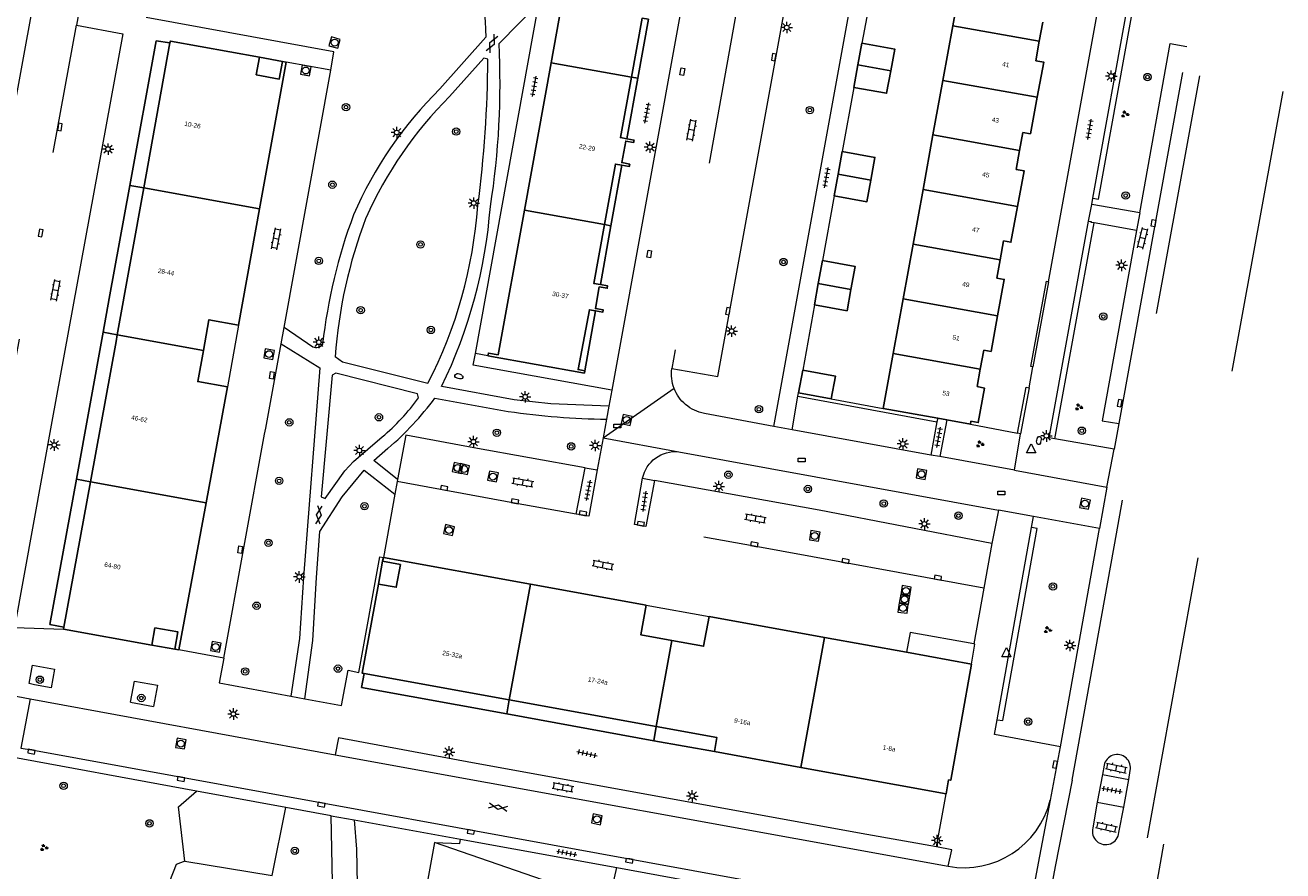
# Model space of a CAD drawing. Extents: x 131101 to 132041, y 397511 to 398853.
# Tile 50 of 80: x 131716 to 131853, y 398114 to 398206. Entities that reach past the tile are written whole.
import ezdxf
from ezdxf.enums import TextEntityAlignment as Align

# ---------------------------------------------------------------- set-up
doc = ezdxf.new("R2010")
doc.units = 0
doc.linetypes.add('DGN Style 2', pattern=[51.514866, 30.90892, -20.605946])
doc.layers.add('_vervallen situatie', color=250, linetype='Continuous', lineweight=9, plot=False)
for name, color, linetype, lineweight in [('gg-afsc-erfafscheiding', 250, 'Continuous', 9), ('gg-afsc-hekwerk', 250, 'Continuous', 9), ('gg-afsc-muur', 250, 'Continuous', 9), ('gg-bbg-bijgebouw', 10, 'Continuous', 25), ('gg-bbg-hoofdgebouw', 10, 'Continuous', 25), ('gg-bbg-onder overbouw', 10, 'Continuous', 25), ('gg-bbg-pand overbouw', 10, 'DGN Style 2', 25), ('gg-bbg-tussenscheiding', 10, 'Continuous', 25), ('gg-bbg-tussenscheiding niveau 01', 10, 'Continuous', 25), ('gg-knt-verharding', 250, 'Continuous', 9), ('gg-knt-verharding nz', 250, 'DGN Style 2', 9), ('gt-grn-groengrens', 250, 'Continuous', 9), ('gt-grn-weggrens', 250, 'Continuous', 9), ('gt-symb-boom', 250, 'Continuous', 9), ('gt-symb-brandkraan', 250, 'Continuous', 9), ('gt-symb-gesloten verharding', 250, 'Continuous', 9), ('gt-symb-groenvak', 250, 'Continuous', 9), ('gt-symb-klinker verharding', 250, 'Continuous', 9), ('gt-symb-kolk', 250, 'Continuous', 9), ('gt-symb-kolk center center', 250, 'Continuous', 9), ('gt-symb-lichtmast', 250, 'Continuous', 9), ('gt-symb-rioolschacht', 250, 'Continuous', 9), ('gt-symb-tegel verharding', 250, 'Continuous', 9), ('gt-symb-waterafsluiter', 250, 'Continuous', 9), ('X-AL-huisnummers', 2, 'Continuous', 25)]:
    doc.layers.add(name, color=color, linetype=linetype, lineweight=lineweight)
doc.styles.add('CS Annotative', font='arial.ttf')

# ---------------------------------------------------------------- blocks, each defined once
blk = doc.blocks.new('gt0-LMAST')
at = {"layer": 'gt-symb-lichtmast'}
for p, q in [((-0.18, 0.17), (-0.45, 0.44)), ((-0.01, 0.25), (-0.01, 0.62)), ((0.17, 0.17), (0.44, 0.44)), ((-0.26, 0), (-0.63, 0)), ((-0.18, -0.18), (-0.45, -0.45)), ((-0.01, -0.25), (-0.01, -0.63)), ((0.44, -0.45), (0.17, -0.18)), ((0.24, 0), (0.62, 0))]:
    blk.add_line(p, q, dxfattribs=at)
blk.add_circle((-0.01, 0), 0.25, dxfattribs=at)
blk = doc.blocks.new('gt0-GRVAK')
at = {"layer": 'gt-symb-groenvak'}
for p, q in [((-0.11, 0.19), (-0.23, 0.24)), ((-0.18, 0.15), (0.09, 0.15)), ((-0.09, 0.21), (-0.16, 0.32)), ((-0.05, 0.21), (-0.05, 0.39)), ((0, 0.21), (0.06, 0.32)), ((0.02, 0.19), (0.13, 0.24)), ((0.26, -0.05), (0.2, 0.06)), ((0.3, -0.05), (0.3, 0.13)), ((0.35, -0.05), (0.41, 0.06)), ((-0.24, -0.23), (-0.36, -0.18)), ((-0.32, -0.26), (-0.05, -0.26)), ((-0.23, -0.21), (-0.29, -0.09)), ((-0.18, -0.2), (-0.18, -0.02)), ((-0.14, -0.21), (-0.07, -0.09)), ((-0.12, -0.23), (0, -0.18)), ((0.24, -0.07), (0.12, -0.02)), ((0.17, -0.11), (0.44, -0.11)), ((0.37, -0.07), (0.49, -0.02))]:
    blk.add_line(p, q, dxfattribs=at)
blk = doc.blocks.new('gt0-BOOM')
at = {"layer": 'gt-symb-boom'}
for radius in [0.4, 0.2]:
    blk.add_circle((0, 0), radius, dxfattribs=at)
blk = doc.blocks.new('gt0-RS')
at = {"layer": 'gt-symb-rioolschacht', "flags": 128}
blk.add_lwpolyline([(-0.5, -0.5), (0.5, -0.5), (0.5, 0.5), (-0.5, 0.5), (-0.5, -0.5)], close=True, dxfattribs=at)
at = {"layer": 'gt-symb-rioolschacht'}
blk.add_circle((0, 0), 0.375, dxfattribs=at)
blk = doc.blocks.new('gt0-KOLK')
at = {"layer": 'gt-symb-kolk', "flags": 128}
blk.add_lwpolyline([(0, 0), (0.38, 0), (0.38, 0.4), (-0.38, 0.4), (-0.38, 0), (0, 0)], dxfattribs=at)
blk = doc.blocks.new('gt0-TEG1')
at = {"layer": 'gt-symb-tegel verharding'}
for p, q in [((-1.12, 0), (1.12, 0)), ((-0.9, -0.25), (-0.9, 0.25)), ((-0.45, -0.25), (-0.45, 0.25)), ((0, -0.25), (0, 0.25)), ((0.45, -0.25), (0.45, 0.25)), ((0.9, -0.25), (0.9, 0.25))]:
    blk.add_line(p, q, dxfattribs=at)
blk = doc.blocks.new('gt0-KOLKCC')
at = {"layer": 'gt-symb-kolk center center', "flags": 128}
blk.add_lwpolyline([(-0.38, 0.2), (0.38, 0.2), (0.38, -0.2), (-0.38, -0.2), (-0.38, 0.2)], close=True, dxfattribs=at)
blk = doc.blocks.new('gt0-WAFSL')
at = {"layer": 'gt-symb-waterafsluiter'}
for p, q in [((-0.5, -0.33), (0, 0.67)), ((0, 0.67), (0.5, -0.33)), ((0.5, -0.33), (-0.5, -0.33))]:
    blk.add_line(p, q, dxfattribs=at)
blk = doc.blocks.new('gt0-KL1')
at = {"layer": 'gt-symb-klinker verharding'}
for p, q in [((-1.15, 0.3), (1.15, 0.3)), ((-1, -0.3), (-1, 0.3)), ((-0.5, 0.3), (-0.5, 0.45)), ((0, -0.3), (0, 0.3)), ((0.5, 0.3), (0.5, 0.45)), ((1, -0.3), (1, 0.3)), ((-1.15, -0.3), (1.15, -0.3)), ((-0.5, -0.45), (-0.5, -0.3)), ((0.5, -0.45), (0.5, -0.3))]:
    blk.add_line(p, q, dxfattribs=at)
blk = doc.blocks.new('gt0-GESVH1')
at = {"layer": 'gt-symb-gesloten verharding'}
for p, q in [((-0.99, -0.26), (0.01, 0.24)), ((0.01, -0.26), (-0.99, 0.24)), ((0.01, 0.24), (1.01, -0.26)), ((1.01, 0.24), (0.01, -0.26))]:
    blk.add_line(p, q, dxfattribs=at)
blk = doc.blocks.new('gt0-BR')
at = {"layer": 'gt-symb-brandkraan', "extrusion": (0, 0, -1)}
for centre, radius, start, end in [((0.24, 0), 0.206, 287.5669, 72.4331), ((-0.6, -2.66), 3, 72.4331, 73.108), ((0, -0.69), 0.938, 73.108, 106.892), ((0.6, -2.66), 3, 106.892, 107.5669), ((-0.24, 0), 0.206, 107.5669, 252.433), ((-0.6, 2.66), 3, 286.892, 287.5669), ((0.6, 2.66), 3, 252.433, 253.1079)]:
    blk.add_arc(centre, radius, start, end, dxfattribs=at)
at = {"layer": 'gt-symb-brandkraan'}
blk.add_arc((0, 0.69), 0.938, 253.108, 286.8921, dxfattribs=at)
blk = doc.blocks.new('_vervallen situatie')
at = {"layer": 'gt-symb-brandkraan'}
for p, rotation in [((131763.05, 398168.17), 165.9359632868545), ((131826.07, 398161.21), 79.69002960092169)]:
    blk.add_blockref('gt0-BR', p, dxfattribs=dict(at, rotation=rotation))

msp = doc.modelspace()

# ---------------------------------------------------------------- linework, layer by layer
at = {"layer": 'gg-afsc-erfafscheiding'}
for p, q in [((131808.17, 398211.55), (131806.83, 398204.39)), ((131805.96, 398199.57), (131804.69, 398192.6)), ((131803.83, 398187.78), (131802.54, 398180.76)), ((131831.74, 398184.91), (131831.75, 398184.99)), ((131801.67, 398175.95), (131800.4, 398168.86))]:
    msp.add_line(p, q, dxfattribs=at)
at = {"layer": 'gg-afsc-hekwerk'}
for p, q in [((131739.14, 398173.75), (131737.92, 398167.03)), ((131783.41, 398143.32), (131790.23, 398142.08)), ((131812.06, 398140.35), (131811.67, 398138.2))]:
    msp.add_line(p, q, dxfattribs=at)
at = {"layer": 'gg-afsc-muur'}
for p, q in [((131827.09, 398178.45), (131825.41, 398169.21)), ((131825, 398166.94), (131824.07, 398161.94)), ((131803.5, 398165.75), (131809.15, 398164.69)), ((131824.07, 398161.94), (131823.74, 398162)), ((131818.98, 398139.11), (131812.06, 398140.35))]:
    msp.add_line(p, q, dxfattribs=at)
at = {"layer": 'gg-afsc-muur', "flags": 128}
for points in [[(131825.41, 398169.21), (131825.19, 398169.25), (131826.89, 398178.51), (131827.09, 398178.45)], [(131823.74, 398162), (131824.67, 398167.02), (131825, 398166.94)], [(131818.73, 398136.92), (131819.1, 398139.09), (131818.98, 398139.11)]]:
    msp.add_lwpolyline(points, dxfattribs=at)
at = {"layer": 'gg-bbg-bijgebouw'}
for p, q in [((131806.83, 398204.39), (131806.4, 398202.01)), ((131806.4, 398202.01), (131805.96, 398199.57)), ((131804.69, 398192.6), (131804.25, 398190.13)), ((131804.25, 398190.13), (131803.83, 398187.78)), ((131802.54, 398180.76), (131802.09, 398178.25)), ((131802.09, 398178.25), (131801.67, 398175.95)), ((131800.4, 398168.86), (131799.95, 398166.4)), ((131799.95, 398166.4), (131803.5, 398165.75))]:
    msp.add_line(p, q, dxfattribs=at)
at = {"layer": 'gg-bbg-bijgebouw', "flags": 128}
for points in [[(131806.83, 398204.39), (131810.39, 398203.74), (131809.96, 398201.37)], [(131809.96, 398201.37), (131809.51, 398198.93), (131805.96, 398199.57)], [(131804.69, 398192.6), (131808.24, 398191.96), (131807.8, 398189.49)], [(131807.8, 398189.49), (131807.38, 398187.14), (131803.83, 398187.78)], [(131802.54, 398180.76), (131806.09, 398180.12), (131805.64, 398177.61)], [(131805.64, 398177.61), (131805.22, 398175.31), (131801.67, 398175.95)], [(131803.5, 398165.75), (131803.95, 398168.21), (131800.4, 398168.86)]]:
    msp.add_lwpolyline(points, dxfattribs=at)
at = {"layer": 'gg-bbg-hoofdgebouw'}
for p, q in [((131816.71, 398206.28), (131817.79, 398212.22)), ((131826.47, 398206.67), (131826.1, 398204.59)), ((131815.63, 398200.34), (131816.71, 398206.28)), ((131826.1, 398204.59), (131825.72, 398202.47)), ((131744.31, 398202.31), (131741.42, 398186.37)), ((131743.9, 398202.38), (131744.31, 398202.31)), ((131770.17, 398186.25), (131773.07, 398202.26)), ((131814.55, 398194.41), (131815.63, 398200.34)), ((131813.47, 398188.47), (131814.55, 398194.41)), ((131824.32, 398194.68), (131823.96, 398192.71)), ((131823.96, 398192.71), (131823.6, 398190.67)), ((131812.39, 398182.53), (131813.47, 398188.47)), ((131741.42, 398186.37), (131739.14, 398173.75)), ((131811.31, 398176.59), (131812.39, 398182.53)), ((131822.2, 398182.9), (131821.83, 398180.83)), ((131821.83, 398180.83), (131821.47, 398178.85)), ((131810.23, 398170.65), (131811.31, 398176.59)), ((131820.07, 398171.04), (131819.69, 398168.95)), ((131809.15, 398164.69), (131810.23, 398170.65)), ((131819.69, 398168.95), (131819.35, 398167.06)), ((131737.92, 398167.03), (131735.6, 398154.44)), ((131815.06, 398163.64), (131809.15, 398164.69)), ((131816.04, 398163.46), (131815.06, 398163.64)), ((131818.62, 398163), (131816.04, 398163.46)), ((131818.68, 398163.32), (131818.62, 398163)), ((131735.6, 398154.44), (131732.64, 398138.45)), ((131754.86, 398148.51), (131754.78, 398148.08)), ((131770.82, 398145.61), (131754.86, 398148.51)), ((131783.41, 398143.32), (131770.82, 398145.61)), ((131720.11, 398140.7), (131720.15, 398140.93)), ((131802.76, 398139.81), (131790.23, 398142.08)), ((131729.72, 398138.97), (131720.11, 398140.7)), ((131811.67, 398138.2), (131802.76, 398139.81)), ((131732.21, 398138.53), (131732.64, 398138.45)), ((131818.73, 398136.92), (131811.67, 398138.2)), ((131790.81, 398127.4), (131800.2, 398125.69)), ((131800.2, 398125.69), (131815.99, 398122.82))]:
    msp.add_line(p, q, dxfattribs=at)
at = {"layer": 'gg-bbg-hoofdgebouw', "flags": 128}
for points in [[(131773.07, 398202.26), (131775.92, 398217.99), (131774.83, 398218.18), (131774.88, 398218.47)], [(131731.68, 398204.4), (131731.72, 398204.61), (131741.41, 398202.85)], [(131825.72, 398202.47), (131826.58, 398202.32), (131825.87, 398198.5)], [(131825.87, 398198.5), (131825.13, 398194.54), (131824.32, 398194.68)], [(131780.77, 398191.12), (131781.57, 398190.98), (131781.61, 398191.23), (131780.75, 398191.4), (131781.18, 398193.74), (131782.04, 398193.6), (131782.09, 398193.85), (131781.29, 398194)], [(131823.6, 398190.67), (131824.44, 398190.52), (131823.73, 398186.62)], [(131766.21, 398170.42), (131766.27, 398170.71), (131767.33, 398170.53), (131770.17, 398186.25)], [(131823.73, 398186.62), (131823.02, 398182.74), (131822.2, 398182.9)], [(131777.91, 398175.28), (131778.69, 398175.15), (131778.73, 398175.4), (131777.89, 398175.55), (131778.3, 398177.9), (131779.17, 398177.75), (131779.21, 398178.01), (131778.43, 398178.14)], [(131821.47, 398178.85), (131822.29, 398178.71), (131821.57, 398174.74)], [(131739.14, 398173.75), (131735.91, 398174.33), (131735.31, 398170.99)], [(131821.57, 398174.74), (131820.86, 398170.89), (131820.07, 398171.04)], [(131735.31, 398170.99), (131734.69, 398167.61), (131737.92, 398167.03)], [(131776.74, 398168.79), (131776.69, 398168.53), (131766.21, 398170.42)], [(131819.35, 398167.06), (131820.14, 398166.9), (131819.46, 398163.16), (131818.68, 398163.32)], [(131754.33, 398145.61), (131752.56, 398135.92), (131752.77, 398135.88)], [(131786.2, 398139.48), (131782.83, 398140.09), (131783.41, 398143.32)], [(131790.23, 398142.08), (131789.64, 398138.86), (131786.2, 398139.48)], [(131815.99, 398122.82), (131816.25, 398124.33), (131816.48, 398124.29), (131818.73, 398136.92)]]:
    msp.add_lwpolyline(points, dxfattribs=at)
at = {"layer": 'gg-bbg-onder overbouw'}
for p, q in [((131731.68, 398204.4), (131728.84, 398188.66)), ((131728.84, 398188.66), (131725.95, 398172.69)), ((131723.04, 398156.73), (131720.15, 398140.93)), ((131752.77, 398135.88), (131768.53, 398133.02)), ((131768.53, 398133.02), (131784.5, 398130.12))]:
    msp.add_line(p, q, dxfattribs=at)
at = {"layer": 'gg-bbg-onder overbouw', "flags": 128}
for points in [[(131781.79, 398200.68), (131782.95, 398207.09), (131783.64, 398206.97)], [(131741.41, 398202.85), (131741.05, 398200.95), (131743.55, 398200.48), (131743.9, 398202.38)], [(131781.29, 398194), (131780.6, 398194.12), (131781.79, 398200.68)], [(131778.86, 398184.68), (131780.06, 398191.25), (131780.77, 398191.12)], [(131778.43, 398178.14), (131777.7, 398178.27), (131778.86, 398184.68)], [(131776.74, 398168.79), (131776.01, 398168.92), (131777.23, 398175.41), (131777.91, 398175.28)], [(131725.95, 398172.69), (131725.83, 398171.98), (131723.04, 398156.73)], [(131754.78, 398148.08), (131756.71, 398147.73), (131756.26, 398145.26), (131754.33, 398145.61)], [(131729.72, 398138.97), (131730.05, 398140.85), (131732.55, 398140.41), (131732.21, 398138.53)], [(131784.5, 398130.12), (131791.09, 398128.92), (131790.81, 398127.4)]]:
    msp.add_lwpolyline(points, dxfattribs=at)
at = {"layer": 'gg-bbg-pand overbouw'}
for p, q in [((131783.64, 398206.97), (131782.48, 398200.56)), ((131741.41, 398202.85), (131743.9, 398202.38)), ((131782.48, 398200.56), (131781.29, 398194)), ((131780.77, 398191.12), (131779.58, 398184.55)), ((131779.58, 398184.55), (131778.43, 398178.14)), ((131777.91, 398175.28), (131776.74, 398168.79)), ((131724.43, 398172.97), (131721.52, 398157)), ((131754.33, 398145.61), (131754.78, 398148.08)), ((131729.72, 398138.97), (131732.21, 398138.53)), ((131784.23, 398128.59), (131768.26, 398131.5)), ((131790.81, 398127.4), (131784.23, 398128.59))]:
    msp.add_line(p, q, dxfattribs=at)
at = {"layer": 'gg-bbg-pand overbouw', "flags": 128}
for points in [[(131731.68, 398204.4), (131730.17, 398204.65), (131727.33, 398188.93)], [(131727.33, 398188.93), (131725.09, 398176.62), (131724.43, 398172.97)], [(131721.52, 398157), (131718.64, 398141.2), (131720.15, 398140.93)], [(131768.26, 398131.5), (131752.49, 398134.36), (131752.77, 398135.88)]]:
    msp.add_lwpolyline(points, dxfattribs=at)
at = {"layer": 'gg-bbg-tussenscheiding'}
for p, q in [((131826.1, 398204.59), (131816.71, 398206.28)), ((131781.79, 398200.68), (131773.07, 398202.26)), ((131809.96, 398201.37), (131806.4, 398202.01)), ((131825.87, 398198.5), (131815.63, 398200.34)), ((131823.96, 398192.71), (131814.55, 398194.41)), ((131807.8, 398189.49), (131804.25, 398190.13)), ((131741.42, 398186.37), (131728.84, 398188.66)), ((131823.73, 398186.62), (131813.47, 398188.47)), ((131778.86, 398184.68), (131770.17, 398186.25)), ((131821.83, 398180.83), (131812.39, 398182.53)), ((131805.64, 398177.61), (131802.09, 398178.25)), ((131821.57, 398174.74), (131811.31, 398176.59)), ((131735.31, 398170.99), (131725.95, 398172.69)), ((131819.69, 398168.95), (131810.23, 398170.65)), ((131735.6, 398154.44), (131723.04, 398156.73)), ((131770.82, 398145.61), (131768.53, 398133.02)), ((131802.76, 398139.81), (131800.2, 398125.69)), ((131786.2, 398139.48), (131784.5, 398130.12))]:
    msp.add_line(p, q, dxfattribs=at)
at = {"layer": 'gg-bbg-tussenscheiding niveau 01'}
for p, q in [((131782.48, 398200.56), (131781.79, 398200.68)), ((131728.84, 398188.66), (131727.33, 398188.93)), ((131779.58, 398184.55), (131778.86, 398184.68)), ((131725.95, 398172.69), (131724.43, 398172.97)), ((131723.04, 398156.73), (131721.52, 398157)), ((131768.53, 398133.02), (131768.26, 398131.5)), ((131784.5, 398130.12), (131784.23, 398128.59))]:
    msp.add_line(p, q, dxfattribs=at)
at = {"layer": 'gg-knt-verharding'}
for p, q in [((131827.09, 398178.45), (131838.17, 398239.26)), ((131788.38, 398214.7), (131779.67, 398166.67)), ((131791.19, 398168.15), (131799.8, 398215.55)), ((131797.26, 398162.74), (131806.63, 398214.31)), ((131722.48, 398211.56), (131721.52, 398206.34)), ((131831.91, 398187.54), (131836.13, 398210.79)), ((131764.85, 398170.65), (131771.75, 398208.74)), ((131767.42, 398204.36), (131771.75, 398208.74)), ((131765.98, 398205.04), (131760.99, 398199.41)), ((131744.07, 398173.47), (131749.14, 398201.43)), ((131749.14, 398201.43), (131744.31, 398202.31)), ((131841.66, 398201.18), (131834.74, 398163.04)), ((131831.79, 398186.86), (131831.91, 398187.54)), ((131837.01, 398185.94), (131831.79, 398186.86)), ((131831.46, 398185.05), (131831.75, 398184.99)), ((131832.04, 398184.85), (131831.74, 398184.91)), ((131836.67, 398184.04), (131832.04, 398184.85)), ((131837.01, 398185.94), (131836.67, 398184.04)), ((131743.75, 398171.72), (131744.07, 398173.47)), ((131747.2, 398171.36), (131744.07, 398173.47)), ((131742.08, 398162.53), (131743.75, 398171.72)), ((131764.62, 398169.4), (131764.85, 398170.65)), ((131779.67, 398166.67), (131764.62, 398169.4)), ((131786.19, 398169.02), (131791.19, 398168.15)), ((131825, 398166.94), (131825.41, 398169.21)), ((131760.46, 398165.82), (131768.42, 398164.37)), ((131779.67, 398166.67), (131779.35, 398164.93)), ((131799.25, 398162.37), (131799.88, 398166.01)), ((131799.88, 398166.01), (131799.95, 398166.4)), ((131779.35, 398164.93), (131779.1, 398163.52)), ((131797.26, 398162.74), (131789.73, 398164.14)), ((131779.1, 398163.52), (131778.73, 398161.5)), ((131814.98, 398163.24), (131814.3, 398159.63)), ((131815.06, 398163.64), (131814.98, 398163.24)), ((131816.04, 398163.46), (131815.28, 398159.46)), ((131834.74, 398163.04), (131834.24, 398160.26)), ((131737.54, 398137.55), (131741.96, 398161.88)), ((131741.96, 398161.88), (131742.08, 398162.53)), ((131778.73, 398161.5), (131778.09, 398158.01)), ((131778.73, 398161.5), (131786.96, 398159.99)), ((131799.25, 398162.37), (131797.26, 398162.74)), ((131814.3, 398159.63), (131799.25, 398162.37)), ((131823.4, 398157.98), (131824.07, 398161.94)), ((131834.24, 398160.26), (131827.78, 398161.4)), ((131833.43, 398156.14), (131834.24, 398160.26)), ((131786.96, 398159.99), (131821.68, 398153.65)), ((131815.28, 398159.46), (131814.3, 398159.63)), ((131823.4, 398157.98), (131815.28, 398159.46)), ((131775.81, 398153.2), (131776.78, 398158.24)), ((131776.78, 398158.24), (131778.09, 398158.01)), ((131823.4, 398157.98), (131833.43, 398156.14)), ((131756.36, 398156.76), (131756.11, 398155.39)), ((131756.39, 398156.96), (131756.36, 398156.76)), ((131783.01, 398157.1), (131784.29, 398156.87)), ((131784.29, 398156.87), (131783.38, 398151.85)), ((131833.43, 398156.14), (131832.64, 398151.66)), ((131756.11, 398155.39), (131754.86, 398148.51)), ((131821.68, 398153.65), (131820.95, 398150.03)), ((131825.47, 398152.96), (131821.68, 398153.65)), ((131825.26, 398151.76), (131825.47, 398152.96)), ((131832.64, 398151.66), (131825.47, 398152.96)), ((131821.53, 398130.87), (131825.26, 398151.76)), ((131828.39, 398127.92), (131832.64, 398151.66)), ((131820.95, 398150.03), (131820.06, 398145.17)), ((131820.06, 398145.17), (131818.98, 398139.11)), ((131737.54, 398137.55), (131732.64, 398138.45)), ((131713.81, 398133.64), (131716.48, 398133.14)), ((131716.48, 398133.14), (131715.49, 398127.79)), ((131716.48, 398133.14), (131749.62, 398127.07)), ((131727.39, 398132.78), (131729.9, 398132.32)), ((131744.79, 398133.43), (131746.32, 398133.15)), ((131734.57, 398123.11), (131701.8, 398129.12)), ((131827.3, 398122.13), (131828.39, 398127.92)), ((131749.62, 398127.07), (131816.19, 398114.94)), ((131833.14, 398125.92), (131832.95, 398124.9)), ((131832.95, 398124.9), (131832.4, 398121.91)), ((131832.95, 398124.9), (131835.82, 398124.37)), ((131835.82, 398124.37), (131835.98, 398125.34)), ((131835.28, 398121.38), (131835.82, 398124.37)), ((131744.27, 398121.34), (131734.57, 398123.11)), ((131832.4, 398121.91), (131831.9, 398119.12)), ((131832.4, 398121.91), (131835.28, 398121.38)), ((131749.2, 398120.44), (131744.27, 398121.34)), ((131749.41, 398109.18), (131749.2, 398120.44)), ((131749.2, 398120.44), (131751.68, 398120.01)), ((131834.75, 398118.6), (131835.28, 398121.38)), ((131751.68, 398120.01), (131763.24, 398117.9)), ((131763.24, 398117.9), (131780.22, 398114.8)), ((131780.22, 398114.8), (131794.19, 398112.25))]:
    msp.add_line(p, q, dxfattribs=at)
at = {"layer": 'gg-knt-verharding', "flags": 128}
for points in [[(131831.91, 398187.54), (131832.51, 398187.43), (131836.73, 398210.68)], [(131749.14, 398201.43), (131749.49, 398203.44), (131729.11, 398207.16)], [(131721.52, 398206.34), (131726.55, 398205.41), (131718.85, 398163.28), (131714.79, 398140.89)], [(131837.01, 398185.94), (131840.32, 398204.34), (131842.14, 398204.01)], [(131766.19, 398202.63), (131765.78, 398202.74), (131762.04, 398198.59)], [(131827.78, 398161.4), (131827.18, 398161.51), (131831.46, 398185.05)], [(131836.67, 398184.04), (131832.94, 398163.35), (131834.74, 398163.04)], [(131743.75, 398171.72), (131747.96, 398169.11), (131746.2, 398146.36), (131745.74, 398139.7), (131744.79, 398133.43)], [(131749.62, 398170.32), (131750.42, 398169.74), (131759.7, 398167.42)], [(131758.67, 398165.85), (131758.55, 398166.27), (131749.7, 398168.54), (131749.28, 398168.29), (131748.09, 398155.08), (131748.52, 398154.91), (131750.69, 398157.92), (131751.61, 398158.94), (131754.73, 398161.6)], [(131779.35, 398164.93), (131773.04, 398165.18), (131769.07, 398165.63), (131761.19, 398167.08)], [(131776.78, 398158.24), (131764.7, 398160.42), (131757.28, 398161.79), (131756.39, 398156.96)], [(131756.39, 398156.96), (131753.83, 398159.03), (131755.36, 398160.36)], [(131746.32, 398133.15), (131747.19, 398139.47), (131747.61, 398146.33), (131747.96, 398151.33), (131750.38, 398155.08), (131752.77, 398157.97), (131756.11, 398155.39)], [(131778.09, 398158.01), (131777.18, 398152.97), (131776.51, 398153.1), (131775.81, 398153.2)], [(131783.38, 398151.85), (131782.14, 398152.07), (131783.01, 398157.1)], [(131820.95, 398150.03), (131802.2, 398153.63), (131784.29, 398156.87)], [(131752.2, 398136), (131754.48, 398148.57), (131754.86, 398148.51)], [(131737.54, 398137.55), (131737.04, 398134.86), (131744.79, 398133.43)], [(131716.38, 398134.82), (131716.74, 398136.79), (131719.15, 398136.36), (131718.79, 398134.34)], [(131746.32, 398133.15), (131750.3, 398132.42), (131751.03, 398136.25), (131752.2, 398136)], [(131718.79, 398134.34), (131716.97, 398134.67), (131716.38, 398134.82)], [(131727.39, 398132.78), (131727.81, 398135.06), (131730.32, 398134.61), (131729.9, 398132.32)], [(131828.39, 398127.92), (131821.24, 398129.27), (131821.53, 398130.87)], [(131814.95, 398117.05), (131807.37, 398118.4), (131764.52, 398126.2), (131749.98, 398128.89), (131749.62, 398127.07)], [(131715.49, 398127.79), (131716.67, 398127.59), (131798.82, 398112.6), (131814.29, 398109.8)], [(131751.68, 398120.01), (131751.95, 398116.79), (131752.09, 398109.08)], [(131816.19, 398114.94), (131816.61, 398116.75), (131814.95, 398117.05)]]:
    msp.add_lwpolyline(points, dxfattribs=at)
at = {"layer": 'gg-knt-verharding', "extrusion": (0, 0, -1)}
for centre, radius, start, end in [((-131727.29, 398204.01), 38.71, 158.6484, 178.472), ((-131747.56, 398172.07), 0.797, 209.2927, 297.4968), ((-131790.53, 398168.44), 4.38, 339.0363, 7.544), ((-131790.52, 398168.44), 4.38, 310.4717, 339.0088), ((-131790.52, 398168.44), 4.37, 280.4636, 310.4718), ((-131786.58, 398156.37), 3.64, 11.5313, 95.946)]:
    msp.add_arc(centre, radius, start, end, dxfattribs=at)
at = {"layer": 'gg-knt-verharding'}
for centre, radius, start, end in [((131681.62, 398199.99), 85.91, 351.0583, 2.9131), ((131640.16, 398203.21), 126.04, 352.4858, 359.7359), ((131791.79, 398168.27), 43.8, 134.6909, 156.5226), ((131793.23, 398167.42), 44.09, 135.024, 155.9593), ((131715.18, 398190.32), 50.06, 332.7864, 355.895), ((131712.22, 398190.83), 54.42, 334.1209, 355.5807), ((131806.39, 398165.19), 58.49, 159.4552, 173.6367), ((131802.4, 398166.52), 52.91, 159.1134, 175.8893), ((131740.88, 398178.39), 21.76, 309.5163, 324.8191), ((131733.38, 398185.98), 33.76, 310.6368, 323.3273), ((131780.18, 398244.48), 80.97, 261.6502, 269.2314), ((131834.56, 398125.64), 1.45, 348.1531, 168.9095), ((131817.91, 398124.46), 9.67, 259.7311, 346.0734), ((131833.31, 398118.75), 1.45, 165.2849, 354.017)]:
    msp.add_arc(centre, radius, start, end, dxfattribs=at)
at = {"layer": 'gg-knt-verharding nz'}
msp.add_line((131795.72, 398221.77), (131786.19, 398169.02), dxfattribs=at)
at = {"layer": 'gg-knt-verharding nz', "flags": 128}
for points in [[(131712.18, 398183.19), (131716.91, 398208.96), (131719.81, 398224.64), (131719.99, 398225.82)], [(131709.77, 398141.82), (131711.95, 398153.57), (131714.42, 398167.29), (131717.43, 398183.78), (131721.52, 398206.34)], [(131829.66, 398124.3), (131834.48, 398151.05), (131843.54, 398200.83)], [(131852.55, 398199.14), (131838.74, 398123.26), (131837.57, 398116.78), (131836.91, 398112.94)], [(131775.81, 398153.2), (131769.11, 398154.41), (131756.36, 398156.76)], [(131820.06, 398145.17), (131795.12, 398149.73), (131783.38, 398151.85)], [(131829.66, 398124.3), (131827.83, 398114.93), (131822.79, 398087.75), (131820.52, 398076.69), (131819.57, 398072.34)], [(131823, 398098.46), (131824.54, 398107.36), (131826, 398115.28), (131827.3, 398122.13)], [(131836.72, 398101.13), (131838.8, 398112.6), (131839.64, 398117.35)]]:
    msp.add_lwpolyline(points, dxfattribs=at)
at = {"layer": 'gt-grn-groengrens'}
for p, q in [((131827.78, 398161.4), (131832.04, 398184.85)), ((131799.88, 398166.01), (131814.98, 398163.24)), ((131818.62, 398163), (131823.74, 398162)), ((131779.05, 398111.1), (131760.42, 398117.54))]:
    msp.add_line(p, q, dxfattribs=at)
at = {"layer": 'gt-grn-groengrens', "flags": 128}
for points in [[(131821.53, 398130.87), (131822.13, 398130.77), (131825.86, 398151.66), (131825.26, 398151.76)], [(131733.31, 398115.49), (131732.61, 398121.39), (131734.57, 398123.11)], [(131733.31, 398115.49), (131742.77, 398113.95), (131744.27, 398121.34)], [(131760.42, 398117.54), (131763.16, 398117.43), (131763.24, 398117.9)], [(131760.42, 398117.54), (131758.73, 398108.37), (131762.74, 398100.71), (131770.94, 398103.76), (131774.9, 398106.26), (131777.33, 398108.42), (131779.05, 398111.1)], [(131733.31, 398115.49), (131732.36, 398115.15), (131731.23, 398112.28)], [(131779.05, 398111.1), (131779.7, 398112.58), (131780.22, 398114.8)]]:
    msp.add_lwpolyline(points, dxfattribs=at)
at = {"layer": 'gt-grn-weggrens'}
for p, q in [((131831.46, 398185.05), (131831.79, 398186.86)), ((131766.21, 398170.42), (131764.85, 398170.65)), ((131778.73, 398161.5), (131786.44, 398166.88)), ((131714.79, 398140.89), (131720.11, 398140.7)), ((131814.95, 398117.05), (131815.99, 398122.82))]:
    msp.add_line(p, q, dxfattribs=at)

# ---------------------------------------------------------------- block references
at = {"layer": '_vervallen situatie'}
msp.add_blockref('_vervallen situatie', (0, 0), dxfattribs=at)
at = {"layer": 'gt-symb-boom'}
for p in [(131837.85, 398200.7), (131750.8, 398197.43), (131801.18, 398197.11), (131762.77, 398194.77), (131749.32, 398189), (131835.48, 398187.82), (131758.89, 398182.51), (131747.84, 398180.72), (131798.32, 398180.6), (131752.39, 398175.36), (131833.05, 398174.68), (131760.02, 398173.22), (131795.65, 398164.61), (131744.64, 398163.18), (131754.38, 398163.73), (131767.19, 398162.05), (131830.71, 398162.27), (131775.26, 398160.57), (131792.33, 398157.49), (131743.53, 398156.82), (131800.97, 398155.94), (131809.2, 398154.36), (131752.8, 398154.07), (131817.32, 398153.04), (131742.37, 398150.09), (131827.58, 398145.35), (131741.09, 398143.26), (131749.93, 398136.42), (131717.55, 398135.22), (131739.85, 398136.12), (131728.57, 398133.23), (131824.88, 398130.66), (131729.45, 398119.61), (131745.23, 398116.62)]:
    msp.add_blockref('gt0-BOOM', p, dxfattribs=at)
at = {"layer": 'gt-symb-boom', "rotation": 349.6900296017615}
msp.add_blockref('gt0-BOOM', (131720.13, 398123.69), dxfattribs=at)
at = {"layer": 'gt-symb-gesloten verharding'}
for p, rotation in [((131766.67, 398204.34), 245.1768596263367), ((131747.85, 398153.13), 263.6851155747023), ((131767.31, 398121.38), 349.6900296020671)]:
    msp.add_blockref('gt0-GESVH1', p, dxfattribs=dict(at, rotation=rotation))
at = {"layer": 'gt-symb-groenvak'}
for p in [(131835.39, 398196.66), (131830.38, 398164.83), (131819.65, 398160.81), (131826.99, 398140.63), (131717.99, 398116.97)]:
    msp.add_blockref('gt0-GRVAK', p, dxfattribs=at)
at = {"layer": 'gt-symb-klinker verharding'}
for p, rotation in [((131788.34, 398194.93), 79.45426563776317), ((131743.22, 398183.12), 79.04956573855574), ((131837.32, 398183.18), 75.99155651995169), ((131719.26, 398177.53), 79.45426563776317), ((131770.01, 398156.67), 350.0949207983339), ((131795.26, 398152.72), 169.9820655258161), ((131778.71, 398147.69), 348.7012997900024), ((131834.46, 398125.62), 347.4649766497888), ((131774.37, 398123.53), 349.5106101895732), ((131833.4, 398119.2), 347.4649766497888)]:
    msp.add_blockref('gt0-KL1', p, dxfattribs=dict(at, rotation=rotation))
at = {"layer": 'gt-symb-kolk'}
for p, rotation in [((131797.46, 398202.82), 79.74640197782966), ((131719.52, 398195.3), 259.7464019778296), ((131717.43, 398183.78), 259.6900296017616), ((131792.47, 398175.22), 79.8027944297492), ((131835.03, 398165.23), 79.98206552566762), ((131761.42, 398155.84), 349.2183832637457), ((131769.11, 398154.41), 349.7464019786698), ((131776.51, 398153.1), 349.5106101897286), ((131782.78, 398151.96), 349.5106101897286), ((131795.12, 398149.73), 349.6900296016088), ((131805.02, 398147.92), 349.6900296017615), ((131815.05, 398146.1), 350.3304947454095), ((131716.67, 398127.59), 170.2078537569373), ((131828.01, 398125.97), 79.6900296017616), ((131732.91, 398124.62), 169.6900296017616), ((131748.15, 398121.84), 169.6336773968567), ((131764.39, 398118.88), 169.6900296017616), ((131781.61, 398115.74), 169.6900296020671)]:
    msp.add_blockref('gt0-KOLK', p, dxfattribs=dict(at, rotation=rotation))
at = {"layer": 'gt-symb-kolk center center'}
for p, rotation in [((131787.32, 398201.28), 259.7464019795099), ((131838.5, 398184.82), 80.09492079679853), ((131783.73, 398181.47), 79.74640197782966), ((131742.73, 398168.29), 82.12907949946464), ((131739.3, 398149.34), 80.20785375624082)]:
    msp.add_blockref('gt0-KOLKCC', p, dxfattribs=dict(at, rotation=rotation))
for p in [(131780.28, 398162.79), (131800.3, 398159.09), (131821.99, 398155.49)]:
    msp.add_blockref('gt0-KOLKCC', p, dxfattribs=at)
at = {"layer": 'gt-symb-lichtmast'}
for p in [(131798.68, 398206.08), (131833.92, 398200.8), (131756.32, 398194.67), (131724.96, 398192.87), (131783.82, 398193.08), (131764.68, 398187), (131835.04, 398180.25), (131792.69, 398173.1), (131747.86, 398171.88), (131770.27, 398165.96), (131764.65, 398161.08), (131811.29, 398160.84), (131826.88, 398161.71), (131719.12, 398160.72), (131752.27, 398160.12), (131777.87, 398160.67), (131791.3, 398156.21), (131813.63, 398152.14), (131745.73, 398146.39), (131829.44, 398138.94), (131738.58, 398131.49), (131762, 398127.36), (131788.41, 398122.58), (131815.01, 398117.74)]:
    msp.add_blockref('gt0-LMAST', p, dxfattribs=at)
at = {"layer": 'gt-symb-rioolschacht'}
for p, rotation in [((131749.56, 398204.44), 74.93576605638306), ((131746.43, 398201.41), 80.03848340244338), ((131742.44, 398170.59), 350.5565250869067), ((131781.29, 398163.44), 348.4092631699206), ((131762.92, 398158.22), 346.8250733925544), ((131763.61, 398158.1), 346.8250733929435), ((131766.76, 398157.29), 258.3415983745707), ((131813.3, 398157.55), 350.9708011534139), ((131831.06, 398154.34), 349.0495657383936), ((131761.98, 398151.47), 346.825073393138), ((131801.71, 398150.84), 80.38697413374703), ((131811.62, 398144.87), 260.8486039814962), ((131811.46, 398143.95), 261.0273733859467), ((131811.3, 398143), 263.3370363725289), ((131736.65, 398138.78), 349.2853561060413), ((131732.86, 398128.27), 349.7464019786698), ((131778.05, 398120.05), 258.6338621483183)]:
    msp.add_blockref('gt0-RS', p, dxfattribs=dict(at, rotation=rotation))
at = {"layer": 'gt-symb-tegel verharding'}
for p, rotation in [((131771.24, 398199.68), 79.74640197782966), ((131783.47, 398196.79), 79.51061018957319), ((131831.55, 398195.01), 79.98206552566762), ((131802.98, 398189.78), 79.6900296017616), ((131815.17, 398161.55), 79.28535610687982), ((131777.11, 398155.8), 258.7012997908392), ((131783.2, 398154.59), 261.7807907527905), ((131776.97, 398127.18), 347.2287574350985), ((131833.99, 398123.23), 349.6900296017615), ((131774.78, 398116.39), 349.0495657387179)]:
    msp.add_blockref('gt0-TEG1', p, dxfattribs=dict(at, rotation=rotation))
at = {"layer": 'gt-symb-waterafsluiter'}
for p in [(131825.22, 398160.19), (131822.52, 398138.03)]:
    msp.add_blockref('gt0-WAFSL', p, dxfattribs=at)

# ---------------------------------------------------------------- texts
at = {"layer": 'X-AL-huisnummers', "style": 'CS Annotative'}
for s, rotation, p in [('41', 349.4, (131822.42, 398201.81)), ('10-26', 349.7, (131734.09, 398195.25)), ('43', 349.4, (131821.29, 398195.78)), ('22-29', 349.5, (131776.94, 398192.79)), ('45', 349.6, (131820.25, 398189.83)), ('47', 349.6, (131819.16, 398183.85)), ('28-44', 349.7, (131731.21, 398179.27)), ('49', 349.6, (131818.08, 398177.91)), ('30-37', 349.9, (131774.04, 398176.77)), ('51', 349.6, (131817.02, 398172.12)), ('53', 349.7, (131815.92, 398166.07)), ('46-62', 349.6, (131728.31, 398163.32)), ('64-80', 349.6, (131725.39, 398147.34)), ('25-32a', 349.7, (131762.3, 398137.71)), ('17-24a', 349.7, (131778.11, 398134.84)), ('9-16a', 349.7, (131793.8, 398130.41)), ('1-8a', 349.7, (131809.75, 398127.51))]:
    msp.add_text(s, height=0.5, rotation=rotation, dxfattribs=at).set_placement(p, align=Align.CENTER)

doc.saveas('drawing.dxf')
